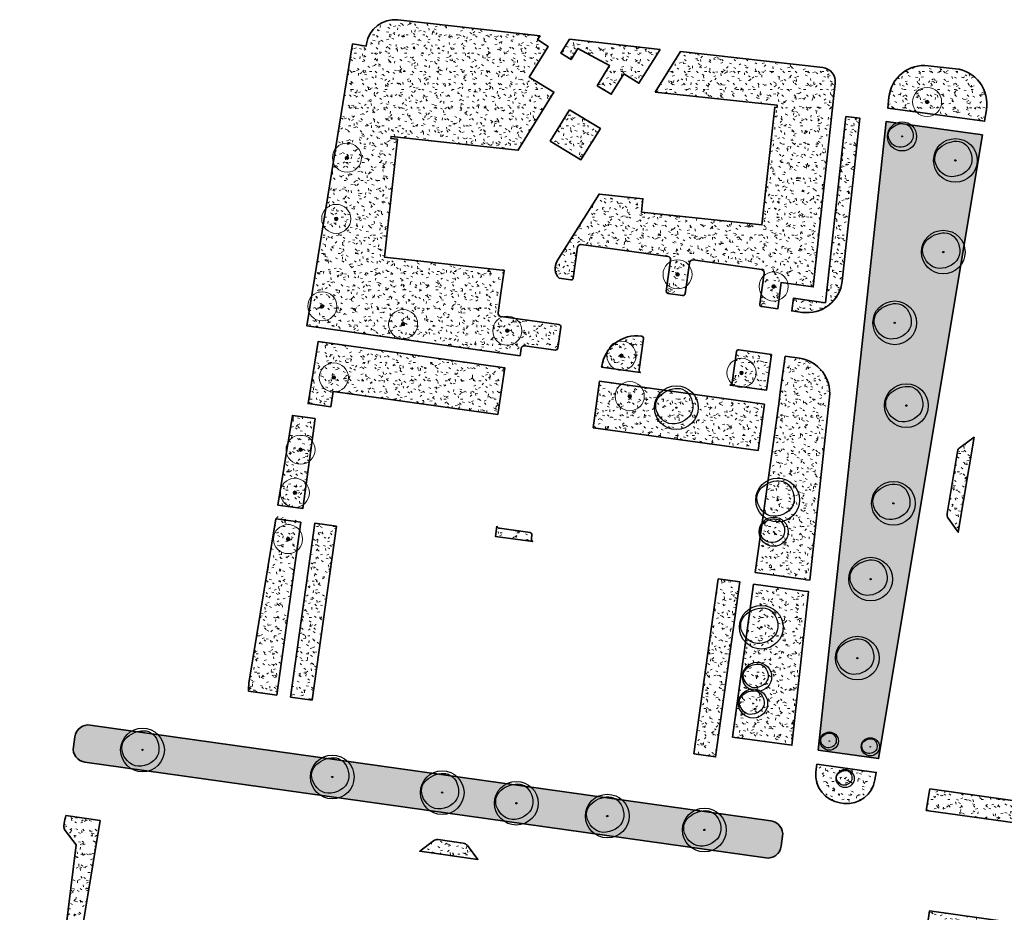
# Model space of a CAD drawing. Header units: metres. Extents: x 253800 to 255308, y 593168 to 593515.
# Tile 4 of 6: x 253973 to 254108, y 593392 to 593515. Entities that reach past the tile are written whole.
import ezdxf

# ---------------------------------------------------------------- set-up
doc = ezdxf.new("R2010")
doc.units = ezdxf.units.M
for name, color, linetype, lineweight in [('B-WE-GR-BOOM-Groen-15-x', 82, 'Continuous', 25), ('N-WE-GR-BOOM-S', 94, 'Continuous', 25), ('N-WE-GR-GRAS-G', 60, 'Continuous', 35), ('N01-WE-GR-GRAS-A', 72, 'Continuous', 18)]:
    doc.layers.add(name, color=color, linetype=linetype, lineweight=lineweight)
pattern_1 = [(0, (0, 0), (2.5, 2.5), [0.3, -2]), (45, (1, 0.5), (-0.282842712, 4.666904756), [0.3, -2]), (30, (0.2, 0.3), (0.568653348, 3.215063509), [0.3, -2]), (15, (0.8, 1.2), (0.964067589, 1.8112354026), [0.3, -2]), (135, (0.4, 5), (-0.0707106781, -1.6263455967), [0.3, -2]), (150, (3, 1), (0.5392304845, -1.4660254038), [0.3, -2]), (165, (0.6, 0.1), (0.358630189, -1.752536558), [0.3, -2]), (85, (1, 1), (-2.181693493, 2.600041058), [0.3, -2]), (100, (0, 0), (-2.780294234, 1.946782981), [0.3, -2])]

# ---------------------------------------------------------------- blocks, each defined once
blk = doc.blocks.new('SGR-BOOM_03')
blk.add_lwpolyline([(2.39, 3.6), (2.81, 3.14), (3.17, 2.6), (3.46, 1.98), (3.66, 1.31), (3.77, 0.62), (3.77, -0.08), (3.65, -0.77), (3.39, -1.41), (3, -2), (2.49, -2.52), (1.88, -2.96), (1.21, -3.31), (0.49, -3.56), (-0.26, -3.7), (-0.99, -3.72), (-1.7, -3.6), (-2.35, -3.35), (-2.94, -2.98), (-3.46, -2.51), (-3.9, -1.97), (-4.25, -1.38), (-4.52, -0.76), (-4.68, -0.13), (-4.73, 0.48), (-4.67, 1.06), (-4.5, 1.6), (-4.24, 2.1), (-3.91, 2.55), (-3.5, 2.97), (-3.03, 3.33), (-2.53, 3.65), (-1.98, 3.92), (-1.42, 4.14), (-0.84, 4.29), (-0.26, 4.39), (0.31, 4.41), (0.87, 4.35), (1.41, 4.2), (1.92, 3.95)], close=True)
for radius in [5, 0.15]:
    blk.add_circle((0, 0), radius)
blk = doc.blocks.new('SGR-BOOM_01-SO')
at = {"linetype": 'ByBlock', "lineweight": 18}
h = blk.add_hatch(color=0, dxfattribs=at)
h.dxf.hatch_style = 1
edge = h.paths.add_edge_path()
edge.add_arc((0, 0), 0.25, 0, 360)
at = {"color": 0, "linetype": 'ByBlock', "lineweight": 18}
for radius in [2, 0.25]:
    blk.add_circle((0, 0), radius, dxfattribs=at)

msp = doc.modelspace()

# ---------------------------------------------------------------- hatches: boundary and pattern name
at = {"layer": 'N01-WE-GR-GRAS-A'}
h = msp.add_hatch(dxfattribs=at)
h.set_pattern_fill('AGR-GRAS_01-SO', color=256, scale=0.2, pattern_type=2)
h.set_pattern_definition(pattern_1)
edge = h.paths.add_edge_path()
edge.add_line((254044.02, 593512.38), (254043.67, 593511.86))
edge.add_line((254043.67, 593511.86), (254045.11, 593510.92))
edge.add_line((254045.11, 593510.92), (254042.53, 593506.71))
edge.add_line((254042.53, 593506.71), (254045.91, 593504.65))
edge.add_line((254045.91, 593504.65), (254040.96, 593496.64))
edge.add_line((254040.96, 593496.64), (254040.96, 593496.68))
edge.add_line((254040.96, 593496.68), (254023.56, 593498.56))
edge.add_line((254023.56, 593498.56), (254023.53, 593498.28))
edge.add_line((254023.53, 593498.28), (254024.41, 593498.18))
edge.add_line((254024.41, 593498.18), (254022.66, 593481.98))
edge.add_line((254022.66, 593481.98), (254038.83, 593480.21))
edge.add_line((254038.83, 593480.21), (254039.07, 593480.19))
edge.add_line((254039.07, 593480.19), (254039.06, 593480.14))
edge.add_line((254039.06, 593480.14), (254038.58, 593476.73))
edge.add_line((254038.58, 593476.73), (254038.25, 593474.35))
edge.add_arc((254038.7, 593474.29), 0.45, 172.0337, 262.0337)
edge.add_line((254038.63, 593473.84), (254046.61, 593472.72))
edge.add_arc((254046.57, 593472.43), 0.3, -7.9666, 82.0339, ccw=False)
edge.add_line((254046.87, 593472.38), (254046.46, 593469.49))
edge.add_arc((254046.17, 593469.53), 0.3, 262.0884, 352.0884, ccw=False)
edge.add_line((254046.12, 593469.23), (254041.91, 593469.82))
edge.add_arc((254041.85, 593469.37), 0.45, 82.0892, 172.0892)
edge.add_line((254041.41, 593469.43), (254041.27, 593468.44))
edge.add_line((254041.27, 593468.44), (254011.99, 593472.54))
edge.add_line((254011.99, 593472.54), (254013.24, 593480.28))
edge.add_line((254013.24, 593480.28), (254018.27, 593511.26))
edge.add_line((254018.27, 593511.26), (254020.11, 593510.96))
edge.add_line((254020.11, 593510.96), (254020.16, 593511.29))
edge.add_arc((254024.05, 593510.66), 3.94, 83.5859, 170.7829, ccw=False)
edge.add_line((254024.49, 593514.57), (254044.02, 593512.38))
h = msp.add_hatch(dxfattribs=at)
h.set_pattern_fill('AGR-GRAS_01-SO', color=256, scale=0.2, pattern_type=2)
h.set_pattern_definition(pattern_1)
h.paths.add_polyline_path([(254060.51, 593510.52), (254057.58, 593505.86), (254055.54, 593507.15), (254053.8, 593504.35), (254051.87, 593505.52), (254053.57, 593508.3), (254049.22, 593510.66), (254048.27, 593509.12), (254046.85, 593510.01), (254048.07, 593511.92)])
h = msp.add_hatch(dxfattribs=at)
h.set_pattern_fill('AGR-GRAS_01-SO', color=256, scale=0.2, pattern_type=2)
h.set_pattern_definition(pattern_1)
edge = h.paths.add_edge_path()
edge.add_line((254059.8, 593504.64), (254063.29, 593510.21))
edge.add_line((254063.29, 593510.21), (254082.85, 593508.01))
edge.add_arc((254082.64, 593506.08), 1.94, -6.175, 83.5859, ccw=False)
edge.add_line((254084.56, 593505.87), (254081.54, 593477.9))
edge.add_line((254081.54, 593477.9), (254077.15, 593478.51))
edge.add_line((254077.15, 593478.51), (254076.66, 593474.88))
edge.add_line((254076.66, 593474.88), (254074.46, 593475.19))
edge.add_arc((254074.51, 593475.48), 0.3, 172.0337, 262.0337, ccw=False)
edge.add_line((254074.21, 593475.53), (254074.8, 593479.77))
edge.add_arc((254074.36, 593479.84), 0.45, 352.0337, 442.0337)
edge.add_line((254074.42, 593480.28), (254065.03, 593481.6))
edge.add_arc((254064.97, 593481.15), 0.452, 82.1181, 175.7335)
edge.add_line((254064.52, 593481.18), (254063.93, 593476.96))
edge.add_arc((254063.63, 593477.01), 0.3, 262.0337, 352.0337, ccw=False)
edge.add_line((254063.59, 593476.71), (254061.61, 593476.99))
edge.add_arc((254061.65, 593477.28), 0.3, 172.0337, 262.0337, ccw=False)
edge.add_line((254061.35, 593477.32), (254061.95, 593481.57))
edge.add_arc((254061.5, 593481.64), 0.45, 352.0337, 442.0337)
edge.add_line((254061.57, 593482.08), (254049.68, 593483.74))
edge.add_arc((254049.62, 593483.3), 0.45, 82.0337, 172.0337)
edge.add_line((254049.17, 593483.36), (254048.58, 593479.11))
edge.add_arc((254048.28, 593479.15), 0.3, 262.0337, 352.0337, ccw=False)
edge.add_line((254048.24, 593478.86), (254046.62, 593479.08))
edge.add_arc((254048.02, 593480.43), 1.94, 147.9891, 224.0013, ccw=False)
edge.add_line((254046.37, 593481.46), (254052.12, 593490.66))
edge.add_line((254052.12, 593490.66), (254052.18, 593490.64))
edge.add_line((254052.18, 593490.64), (254058.14, 593490))
edge.add_line((254058.14, 593490), (254057.93, 593488.17))
edge.add_line((254057.93, 593488.17), (254074.49, 593486.41))
edge.add_line((254074.49, 593486.41), (254076.27, 593502.58))
edge.add_line((254076.27, 593502.58), (254076.56, 593502.55))
edge.add_line((254076.56, 593502.55), (254076.59, 593502.85))
edge.add_line((254076.59, 593502.85), (254059.8, 593504.64))
h = msp.add_hatch(dxfattribs=at)
h.set_pattern_fill('AGR-GRAS_01-SO', color=256, scale=0.2, pattern_type=2)
h.set_pattern_definition(pattern_1)
edge = h.paths.add_edge_path()
edge.add_arc((254096.78, 593503.44), 4.88, 83.5859, 173.825)
edge.add_line((254091.93, 593503.96), (254091.77, 593502.47))
edge.add_line((254091.77, 593502.47), (254105.07, 593500.66))
edge.add_line((254105.07, 593500.66), (254105.33, 593502.21))
edge.add_arc((254100.52, 593503.02), 4.88, 350.5497, 443.5865)
edge.add_line((254101.06, 593507.87), (254097.33, 593508.28))
h = msp.add_hatch(dxfattribs=at)
h.set_pattern_fill('AGR-GRAS_01-SO', color=256, scale=0.2, pattern_type=2)
h.set_pattern_definition(pattern_1)
h.paths.add_polyline_path([(254048.07, 593502.21), (254052.3, 593499.65), (254049.63, 593495.37), (254045.42, 593497.93)])
h = msp.add_hatch(dxfattribs=at)
h.set_pattern_fill('AGR-GRAS_01-SO', color=256, scale=0.2, pattern_type=2)
h.set_pattern_definition(pattern_1)
edge = h.paths.add_edge_path()
edge.add_line((254083.23, 593475.72), (254086.01, 593501.3))
edge.add_line((254086.01, 593501.3), (254087.93, 593501.09))
edge.add_line((254087.93, 593501.09), (254085.51, 593478.69))
edge.add_arc((254080.68, 593479.21), 4.85, 262.0337, 353.8251, ccw=False)
edge.add_line((254080.01, 593474.41), (254078.57, 593474.61))
edge.add_line((254078.57, 593474.61), (254078.8, 593476.34))
edge.add_line((254078.8, 593476.34), (254083.23, 593475.72))
h = msp.add_hatch(dxfattribs=at)
h.set_pattern_fill('AGR-GRAS_01-SO', color=256, scale=0.2, pattern_type=2)
h.set_pattern_definition(pattern_1)
h.paths.add_polyline_path([(254104.76, 593498.77), (254091.57, 593500.62), (254082.23, 593414.29), (254090.5, 593413.13)])
h = msp.add_hatch(dxfattribs=at)
h.set_pattern_fill('AGR-GRAS_01-SO', color=256, scale=0.2, pattern_type=2)
h.set_pattern_definition(pattern_1)
h.paths.add_polyline_path([(254038.23, 593460.39), (254015.58, 593463.53), (254015.29, 593461.45), (254012.14, 593461.89), (254013.52, 593470.39), (254039.16, 593466.8)])
h = msp.add_hatch(dxfattribs=at)
h.set_pattern_fill('AGR-GRAS_01-SO', color=256, scale=0.2, pattern_type=2)
h.set_pattern_definition(pattern_1)
edge = h.paths.add_edge_path()
edge.add_arc((254057.91, 593470.84), 0.3, 352.0436, 442.0476)
edge.add_arc((254057.28, 593466.33), 4.85, 82.0357, 172.0337)
edge.add_line((254052.48, 593467.01), (254052.46, 593466.88))
edge.add_line((254052.46, 593466.88), (254057.78, 593466.13))
edge.add_arc((254058.06, 593466.49), 0.45, 172.9116, 232.0417, ccw=False)
edge.add_line((254057.61, 593466.54), (254058.21, 593470.8))
h = msp.add_hatch(dxfattribs=at)
h.set_pattern_fill('AGR-GRAS_01-SO', color=256, scale=0.2, pattern_type=2)
h.set_pattern_definition(pattern_1)
edge = h.paths.add_edge_path()
edge.add_line((254075.8, 593468.64), (254075.11, 593463.71))
edge.add_line((254075.11, 593463.71), (254070.12, 593464.41))
edge.add_arc((254069.95, 593464.82), 0.45, 291.9735, 352.9116)
edge.add_line((254070.39, 593464.77), (254070.98, 593469.01))
edge.add_arc((254071.28, 593468.97), 0.3, 82.0436, 172.0436, ccw=False)
edge.add_line((254071.32, 593469.27), (254075.8, 593468.64))
h = msp.add_hatch(dxfattribs=at)
h.set_pattern_fill('AGR-GRAS_01-SO', color=256, scale=0.2, pattern_type=2)
h.set_pattern_definition(pattern_1)
edge = h.paths.add_edge_path()
edge.add_line((254077.7, 593468.37), (254079.63, 593468.1))
edge.add_arc((254078.96, 593463.3), 4.85, -6.1749, 82.0337, ccw=False)
edge.add_line((254083.78, 593462.78), (254081.06, 593437.63))
edge.add_line((254081.06, 593437.63), (254080.47, 593437.69))
edge.add_line((254080.47, 593437.69), (254080.21, 593437.95))
edge.add_line((254080.21, 593437.95), (254073.57, 593438.68))
edge.add_line((254073.57, 593438.68), (254076.79, 593461.84))
edge.add_line((254076.79, 593461.84), (254077.01, 593463.44))
edge.add_line((254077.01, 593463.44), (254077.7, 593468.37))
h = msp.add_hatch(dxfattribs=at)
h.set_pattern_fill('AGR-GRAS_01-SO', color=256, scale=0.2, pattern_type=2)
h.set_pattern_definition(pattern_1)
h.paths.add_polyline_path([(254074.85, 593461.8), (254073.96, 593455.43), (254070.99, 593455.85), (254051.31, 593458.57), (254052.19, 593464.98)])
h = msp.add_hatch(dxfattribs=at)
h.set_pattern_fill('AGR-GRAS_01-SO', color=256, scale=0.2, pattern_type=2)
h.set_pattern_definition(pattern_1)
h.paths.add_polyline_path([(254007.99, 593447.94), (254009.99, 593460.25), (254013.12, 593459.81), (254011.41, 593447.46)])
h = msp.add_hatch(dxfattribs=at)
h.set_pattern_fill('AGR-GRAS_01-SO', color=256, scale=0.2, pattern_type=2)
h.set_pattern_definition(pattern_1)
h.paths.add_polyline_path([(254099.93, 593446.78, 0.198912), (254100.07, 593446.15), (254101.46, 593444.2), (254103.63, 593457.25), (254101.69, 593455.86, 0.198913), (254101.34, 593455.31)])
h = msp.add_hatch(dxfattribs=at)
h.set_pattern_fill('AGR-GRAS_01-SO', color=256, scale=0.2, pattern_type=2)
h.set_pattern_definition(pattern_1)
edge = h.paths.add_edge_path()
edge.add_line((254007.85, 593421.84), (254003.97, 593422.38))
edge.add_arc((254008.81, 593422.7), 4.85, 170.7829, 183.7724, ccw=False)
edge.add_line((254004.03, 593423.48), (254007.82, 593446.88))
edge.add_line((254007.82, 593446.88), (254011.26, 593446.41))
edge.add_line((254011.26, 593446.41), (254007.85, 593421.84))
h = msp.add_hatch(dxfattribs=at)
h.set_pattern_fill('AGR-GRAS_01-SO', color=256, scale=0.2, pattern_type=2)
h.set_pattern_definition(pattern_1)
h.paths.add_polyline_path([(254012.72, 593421.15), (254009.75, 593421.57), (254013.06, 593445.45), (254016.04, 593445.03)])
h = msp.add_hatch(dxfattribs=at)
h.set_pattern_fill('AGR-GRAS_01-SO', color=256, scale=0.2, pattern_type=2)
h.set_pattern_definition([(0, (-0.078, -0.8516), (2.5, 2.5), [0.3, -2]), (45, (0.922, -0.3516), (-0.282842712, 4.666904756), [0.3, -2]), (30, (0.122, -0.5516), (0.568653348, 3.215063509), [0.3, -2]), (15, (0.7221, 0.3484), (0.964067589, 1.8112354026), [0.3, -2]), (135, (0.3221, 4.1484), (-0.0707106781, -1.6263455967), [0.3, -2]), (150, (2.9221, 0.1484), (0.5392304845, -1.4660254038), [0.3, -2]), (165, (0.5221, -0.7516), (0.358630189, -1.752536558), [0.3, -2]), (85, (0.922, 0.1484), (-2.181693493, 2.600041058), [0.3, -2]), (100, (-0.078, -0.8516), (-2.780294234, 1.946782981), [0.3, -2])])
edge = h.paths.add_edge_path()
edge.add_arc((254038.49, 593445.21), 0.45, 202.0194, 262.0929)
edge.add_line((254038.43, 593444.76), (254042.68, 593444.17))
edge.add_arc((254042.64, 593443.87), 0.3, -7.9071, 82.0929, ccw=False)
edge.add_line((254042.94, 593443.83), (254042.87, 593443.34))
edge.add_arc((254043.31, 593443.27), 0.45, 172.0929, 232.1665)
edge.add_line((254043.04, 593442.92), (254037.88, 593443.63))
edge.add_line((254037.88, 593443.63), (254038.08, 593445.04))
h = msp.add_hatch(dxfattribs=at)
h.set_pattern_fill('AGR-GRAS_01-SO', color=256, scale=0.2, pattern_type=2)
h.set_pattern_definition(pattern_1)
h.paths.add_polyline_path([(254065.15, 593413.78), (254065.85, 593418.85), (254067.12, 593427.95), (254068.48, 593437.75), (254071.45, 593437.34), (254068.12, 593413.36)])
h = msp.add_hatch(dxfattribs=at)
h.set_pattern_fill('AGR-GRAS_01-SO', color=256, scale=0.2, pattern_type=2)
h.set_pattern_definition(pattern_1)
h.paths.add_polyline_path([(254070.44, 593416.09), (254073.35, 593437.07), (254080.3, 593436.11), (254080.3, 593436.14), (254080.9, 593436.07), (254078.61, 593414.96)])
h = msp.add_hatch(dxfattribs=at)
h.set_pattern_fill('AGR-GRAS_01-SO', color=256, scale=0.2, pattern_type=2)
h.set_pattern_definition(pattern_1)
edge = h.paths.add_edge_path()
edge.add_line((253980.1, 593416.13), (253979.91, 593414.75))
edge.add_arc((253981.77, 593414.49), 1.88, 171.9942, 261.9942)
edge.add_line((253981.51, 593412.62), (254075, 593399.48))
edge.add_arc((254075.26, 593401.34), 1.88, 261.9942, 351.9942)
edge.add_line((254077.12, 593401.08), (254077.32, 593402.46))
edge.add_arc((254075.45, 593402.72), 1.88, 351.9942, 441.9942)
edge.add_line((254075.72, 593404.59), (253982.23, 593417.73))
edge.add_arc((253981.97, 593415.87), 1.88, 81.9942, 171.9942)
h = msp.add_hatch(dxfattribs=at)
h.set_pattern_fill('AGR-GRAS_01-SO', color=256, scale=0.2, pattern_type=2)
h.set_pattern_definition(pattern_1)
edge = h.paths.add_edge_path()
edge.add_line((254082.02, 593412.38), (254090.19, 593411.24))
edge.add_line((254090.19, 593411.24), (254090.01, 593410.2))
edge.add_arc((254086.18, 593410.84), 3.88, 263.5053, 350.5348, ccw=False)
edge.add_line((254085.75, 593406.98), (254085.23, 593407.05))
edge.add_arc((254085.77, 593410.9), 3.88, 173.825, 261.9942, ccw=False)
edge.add_line((254081.91, 593411.31), (254082.02, 593412.38))
h = msp.add_hatch(dxfattribs=at)
h.set_pattern_fill('AGR-GRAS_01-SO', color=256, scale=0.2, pattern_type=2)
h.set_pattern_definition(pattern_1)
h.paths.add_polyline_path([(254097.55, 593408.98), (254097.05, 593406.02), (254122.14, 593402.5), (254122.56, 593405.47)])
h = msp.add_hatch(dxfattribs=at)
h.set_pattern_fill('AGR-GRAS_01-SO', color=256, scale=0.2, pattern_type=2)
h.set_pattern_definition(pattern_1)
edge = h.paths.add_edge_path()
edge.add_line((253983.61, 593404.62), (253978.9, 593405.29))
edge.add_arc((253983.47, 593403.64), 4.85, 160.216, 172.9791)
edge.add_line((253978.65, 593404.24), (253978.61, 593403.88))
edge.add_arc((253979.45, 593403.78), 0.85, 172.9791, 217.9791)
edge.add_line((253978.78, 593403.25), (253980.31, 593401.3))
edge.add_line((253980.31, 593401.3), (253978.11, 593383.42))
edge.add_arc((253774.99, 593408.44), 204.65, 350.5496, 352.9791, ccw=False)
edge.add_line((253976.86, 593374.83), (253975.3, 593365.44))
edge.add_line((253975.3, 593365.44), (253973.28, 593364))
edge.add_arc((253973.78, 593363.3), 0.856, 125.7178, 170.3814)
edge.add_line((253972.94, 593363.45), (253972.64, 593361.64))
edge.add_line((253972.64, 593361.64), (253972.61, 593361.65))
edge.add_arc((253977.42, 593360.85), 4.88, 170.5496, 247.6932)
edge.add_line((253975.57, 593356.33), (253978.59, 593374.48))
edge.add_line((253978.59, 593374.48), (253983.61, 593404.62))
h = msp.add_hatch(dxfattribs=at)
h.set_pattern_fill('AGR-GRAS_01-SO', color=256, scale=0.2, pattern_type=2)
h.set_pattern_definition(pattern_1)
edge = h.paths.add_edge_path()
edge.add_arc((254033.35, 593400.67), 0.85, 36.9942, 81.9942)
edge.add_line((254033.47, 593401.51), (254030.02, 593402))
edge.add_arc((254029.9, 593401.15), 0.85, 81.9942, 126.9942)
edge.add_line((254029.39, 593401.83), (254027.48, 593400.4))
edge.add_line((254027.48, 593400.4), (254035.47, 593399.27))
edge.add_line((254035.47, 593399.27), (254034.03, 593401.18))
h = msp.add_hatch(dxfattribs=at)
h.set_pattern_fill('AGR-GRAS_01-SO', color=256, scale=0.2, pattern_type=2)
h.set_pattern_definition(pattern_1)
h.paths.add_polyline_path([(254097.08, 593389.33), (254097.56, 593392.21), (254118.94, 593389.21), (254118.46, 593385.77)])

# ---------------------------------------------------------------- linework, layer by layer
at = {"layer": 'N-WE-GR-GRAS-G'}
for points in [[(254044.02, 593512.38), (254043.67, 593511.86), (254045.11, 593510.92), (254042.53, 593506.71), (254045.91, 593504.65), (254040.96, 593496.64), (254040.96, 593496.68), (254023.56, 593498.56), (254023.53, 593498.28), (254024.41, 593498.18), (254022.66, 593481.98), (254038.83, 593480.21), (254039.07, 593480.19), (254039.06, 593480.14), (254038.58, 593476.73), (254038.25, 593474.35, 0.414214), (254038.63, 593473.84), (254046.61, 593472.72, -0.413189), (254046.87, 593472.38), (254046.46, 593469.49, -0.414213), (254046.12, 593469.23), (254041.91, 593469.82, 0.413988), (254041.41, 593469.44), (254041.27, 593468.44), (254011.99, 593472.54), (254018.27, 593511.26), (254020.11, 593510.96), (254020.16, 593511.29, -0.399957), (254024.49, 593514.57)], [(254059.8, 593504.64), (254063.29, 593510.21), (254082.85, 593508.01, -0.412992), (254084.56, 593505.87), (254081.54, 593477.9), (254077.15, 593478.51), (254076.66, 593474.88), (254074.46, 593475.19, -0.414214), (254074.21, 593475.53), (254074.8, 593479.77, 0.414214), (254074.42, 593480.28), (254065.03, 593481.6, 0.432819), (254064.52, 593481.18), (254063.93, 593476.96, -0.414214), (254063.59, 593476.71), (254061.61, 593476.99, -0.414214), (254061.35, 593477.32), (254061.95, 593481.57, 0.414214), (254061.57, 593482.08), (254049.68, 593483.74, 0.414214), (254049.17, 593483.36), (254048.58, 593479.11, -0.414214), (254048.24, 593478.86), (254046.62, 593479.08, -0.344387), (254046.37, 593481.46), (254052.12, 593490.66), (254052.18, 593490.64), (254058.14, 593490), (254057.93, 593488.17), (254074.49, 593486.41), (254076.27, 593502.58), (254076.56, 593502.55), (254076.59, 593502.85)], [(254097.33, 593508.28, 0.415437), (254091.93, 593503.96), (254091.77, 593502.47), (254105.07, 593500.66), (254105.33, 593502.21, 0.429824), (254101.06, 593507.87)], [(254083.23, 593475.72), (254086.01, 593501.3), (254087.93, 593501.09), (254085.51, 593478.69, -0.423401), (254080.01, 593474.41), (254078.57, 593474.61), (254078.8, 593476.34)], [(254058.21, 593470.8, 0.414234), (254057.95, 593471.14, 0.414203), (254052.48, 593467.01), (254052.46, 593466.88), (254057.78, 593466.13, -0.263885), (254057.61, 593466.54)], [(254075.8, 593468.64), (254075.11, 593463.71), (254070.12, 593464.41, 0.272341), (254070.39, 593464.77), (254070.98, 593469.01, -0.414214), (254071.32, 593469.27)], [(254077.7, 593468.37), (254079.63, 593468.1, -0.405085), (254083.78, 593462.78), (254081.06, 593437.63), (254080.47, 593437.69), (254080.47, 593437.72), (254073.57, 593438.68), (254076.79, 593461.84), (254077.01, 593463.44)], [(254099.93, 593446.78, 0.198912), (254100.07, 593446.15), (254101.46, 593444.2), (254103.63, 593457.25), (254101.69, 593455.86, 0.198913), (254101.34, 593455.31), (254099.93, 593446.78)], [(254007.85, 593421.84), (254003.97, 593422.38, -0.056738), (254004.03, 593423.48), (254007.71, 593446.04), (254011.14, 593445.58)], [(254038.08, 593445.04, 0.268293), (254038.43, 593444.76), (254042.64, 593444.17, -0.413497), (254042.9, 593443.84), (254042.83, 593443.34, 0.264946), (254043, 593442.92), (254037.88, 593443.63)], [(253980.1, 593416.13), (253979.91, 593414.75, 0.414214), (253981.51, 593412.62), (254075, 593399.48, 0.414214), (254077.12, 593401.08), (254077.32, 593402.46, 0.414214), (254075.72, 593404.59), (253982.23, 593417.73, 0.414214)], [(254082.02, 593412.38), (254090.19, 593411.24), (254090.01, 593410.2, -0.399109), (254085.75, 593406.98), (254085.23, 593407.05, -0.404885), (254081.91, 593411.31)], [(253983.61, 593404.62), (253978.9, 593405.29, 0.055747), (253978.65, 593404.24), (253978.61, 593403.88, 0.198912), (253978.78, 593403.25), (253980.31, 593401.3), (253978.11, 593383.42, -0.010601), (253976.86, 593374.83), (253975.3, 593365.44), (253973.28, 593364, 0.197387), (253972.94, 593363.45), (253972.64, 593361.64), (253972.61, 593361.65, 0.349919), (253975.57, 593356.33), (253978.59, 593374.48)], [(254034.03, 593401.18, 0.198912), (254033.47, 593401.51), (254030.02, 593402, 0.198912), (254029.39, 593401.83), (254027.48, 593400.4), (254035.47, 593399.27)]]:
    msp.add_lwpolyline(points, format="xyb", close=True, dxfattribs=at)
for points in [[(254060.51, 593510.52), (254057.58, 593505.86), (254055.54, 593507.15), (254053.8, 593504.35), (254051.87, 593505.52), (254053.57, 593508.3), (254049.22, 593510.66), (254048.27, 593509.12), (254046.85, 593510.01), (254048.07, 593511.92)], [(254048.07, 593502.21), (254052.3, 593499.65), (254049.63, 593495.37), (254045.42, 593497.93)], [(254104.76, 593498.77), (254091.57, 593500.62), (254082.23, 593414.29), (254090.5, 593413.13)], [(254038.23, 593460.39), (254015.58, 593463.53), (254015.29, 593461.45), (254012.14, 593461.89), (254013.52, 593470.39), (254039.16, 593466.8)], [(254074.85, 593461.8), (254073.96, 593455.43), (254051.31, 593458.57), (254052.19, 593464.98)], [(254007.99, 593447.94), (254009.99, 593460.25), (254013.12, 593459.81), (254011.41, 593447.46)], [(254012.72, 593421.15), (254009.75, 593421.57), (254013.06, 593445.45), (254016.04, 593445.03)], [(254065.15, 593413.78), (254068.49, 593437.81), (254071.46, 593437.4), (254068.12, 593413.36)], [(254070.44, 593416.09), (254073.35, 593437.07), (254080.3, 593436.11), (254080.3, 593436.14), (254080.9, 593436.07), (254078.61, 593414.96)], [(254097.55, 593408.98), (254097.05, 593406.02), (254122.14, 593402.5), (254122.56, 593405.47)], [(254097.08, 593389.33), (254097.5, 593392.22), (254118.94, 593389.21), (254118.46, 593385.77)]]:
    msp.add_lwpolyline(points, close=True, dxfattribs=at)

# ---------------------------------------------------------------- block references
at = {"layer": 'B-WE-GR-BOOM-Groen-15-x'}
for p in [(254097.17, 593503.3, -0.11), (254017.5, 593495.65), (254016.02, 593487.24), (254062.9, 593479.62), (254076.09, 593477.95, -0.35), (254014.1, 593475.24), (254025.2, 593472.79), (254039.51, 593471.89), (254055.19, 593468.45), (254015.68, 593465.46), (254071.68, 593466.1, -0.41), (254056.33, 593462.89, -0.34), (254011.12, 593455.55), (254010.34, 593449.63), (254009.4, 593443.27)]:
    msp.add_blockref('SGR-BOOM_01-SO', p, dxfattribs=at)
at = {"layer": 'N-WE-GR-BOOM-S'}
for p, xscale, yscale, zscale in [((254093.73, 593498.57), 0.4, 0.4, 0.4), ((254101.06, 593495.27), 0.6, 0.6, 0.6), ((254099.39, 593482.68), 0.6, 0.6, 0.6), ((254092.73, 593472.97), 0.6, 0.6, 0.6), ((254094.32, 593461.6), 0.6, 0.6, 0.6), ((254062.73, 593461.32), 0.6, 0.6, 0.6), ((254076.64, 593448.63), 0.6, 0.6, 0.6), ((254092.55, 593448.18), 0.6, 0.6, 0.6), ((254076.1, 593444.28), 0.4, 0.4, 0.4), ((254089.42, 593437.77), 0.6, 0.6, 0.6), ((254074.41, 593431.17), 0.6, 0.6, 0.6), ((254087.59, 593426.92), 0.6, 0.6, 0.6), ((254073.82, 593424.35), 0.4, 0.4, 0.4), ((254073.27, 593420.69), 0.4, 0.4, 0.4), ((253989.41, 593414.31), 0.6, 0.6, 0.6), ((254083.75, 593415.53), 0.25, 0.25, 0.25), ((254089.37, 593414.75), 0.25, 0.25, 0.25), ((254015.47, 593410.6), 0.6, 0.6, 0.6), ((254030.57, 593408.45), 0.6, 0.6, 0.6), ((254085.91, 593410.39), 0.25, 0.25, 0.25), ((254040.76, 593407), 0.6, 0.6, 0.6), ((254053.25, 593405.23), 0.6, 0.6, 0.6), ((254066.58, 593403.33), 0.6, 0.6, 0.6)]:
    msp.add_blockref('SGR-BOOM_03', p, dxfattribs=dict(at, xscale=xscale, yscale=yscale, zscale=zscale))

doc.saveas('drawing.dxf')
